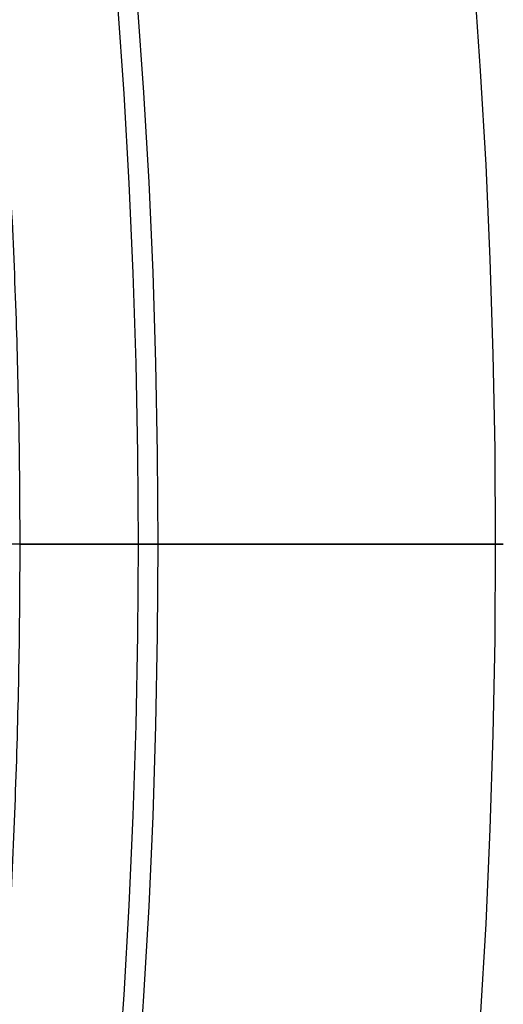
# Model space of a CAD drawing. Header units: millimetres. Extents: x -1050 to -330, y -360 to 360.
# Tile 88 of 165: x -353 to -330, y -22 to 26. Entities that reach past the tile are written whole.
import ezdxf

# ---------------------------------------------------------------- set-up
doc = ezdxf.new("R2010")
doc.units = ezdxf.units.MM
doc.layers.add('Flora Ø70', color=7, linetype='Continuous', true_color=0xc80000)

msp = doc.modelspace()

# ---------------------------------------------------------------- linework, layer by layer
at = {"layer": 'Flora Ø70'}
for centre, radius in [((-689.818, 0, 508.9), 359.618), ((-689.818, 0, 480.518), 343.168), ((-689.818, 0, 461.095), 342.205)]:
    msp.add_circle(centre, radius, dxfattribs=at)
msp.add_open_spline([(-354.298, 24.966, 455.397), (-354.253, 24.299, 455.396), (-354.21, 23.632, 455.396), (-354.167, 22.966, 455.396), (-354.162, 22.879, 455.396), (-354.156, 22.793, 455.396), (-354.151, 22.706, 455.396), (-354.028, 20.762, 455.396), (-353.914, 18.818, 455.396), (-353.815, 16.873, 455.396), (-353.714, 14.889, 455.396), (-353.631, 12.936, 455.396), (-353.565, 10.951, 455.396), (-353.505, 9.126, 455.396), (-353.46, 7.301, 455.396), (-353.4, 3.651, 455.396), (-353.385, 1.825, 455.396), (-353.385, 0, 455.396), (-353.384, -0.383, 455.396), (-353.385, -0.766, 455.396), (-353.386, -1.149, 455.396), (-353.399, -5.163, 455.396), (-353.484, -9.141, 455.396), (-353.641, -13.151, 455.396), (-353.798, -17.148, 455.396), (-354.024, -21.151, 455.396), (-354.323, -25.14, 455.396), (-354.622, -29.13, 455.396), (-354.995, -33.121, 455.396), (-355.436, -37.098, 455.396), (-355.878, -41.087, 455.396), (-356.387, -45.033, 455.396), (-356.972, -49.004, 455.396), (-357.266, -50.996, 455.396), (-357.579, -52.996, 455.396), (-358.238, -56.969, 455.396), (-358.587, -58.963, 455.396), (-358.953, -60.943, 455.396), (-359.314, -62.896, 455.396), (-359.687, -64.816, 455.396), (-360.083, -66.762, 455.396), (-360.469, -68.668, 455.396), (-360.871, -70.57, 455.396), (-361.282, -72.471, 455.396), (-361.301, -72.559, 455.396), (-361.32, -72.646, 455.396), (-361.339, -72.734, 455.396), (-361.481, -73.388, 455.396), (-361.623, -74.041, 455.396), (-361.767, -74.694, 455.397)], degree=3, knots=[16.332429, 16.332429, 16.332429, 16.332429, 18.337402, 18.337402, 18.337402, 18.597024, 18.597024, 18.597024, 24.440569, 24.440569, 24.440569, 30.367807, 30.367807, 30.367807, 35.844104, 35.844104, 41.320695, 41.320695, 41.320695, 42.470059, 42.470059, 42.470059, 54.475677, 54.475677, 54.475677, 66.485722, 66.485722, 66.485722, 78.496007, 78.496007, 78.496007, 90.502108, 90.502108, 90.502108, 96.554273, 96.554273, 102.60537, 102.60537, 102.60537, 108.533413, 108.533413, 108.533413, 114.366508, 114.366508, 114.366508, 114.636071, 114.636071, 114.636071, 116.642266, 116.642266, 116.642266, 116.642266], dxfattribs=at)
for points, weights, knots in [([(-346.65, 0, 480.518), (-326.504, 0, 487.8), (-330.2, 0, 508.9), (-333.896, 0, 530), (-355.318, 0, 530), (-362.347, 0, 530), (-369.376, 0, 530)], [1, 0.765685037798, 1, 0.765685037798, 1, 1, 1], [1887.570846, 1887.570846, 1887.570846, 1923.204069, 1923.204069, 1958.837292, 1958.837292, 1972.895786, 1972.895786, 1972.895786]), ([(-353.385, 0, 455.396), (-347.885, 0, 455.599), (-347.613, 0, 461.095), (-347.131, 0, 470.807), (-346.65, 0, 480.518)], [0.985767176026, 0.731717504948, 1, 1, 1], [1859.541056, 1859.541056, 1859.541056, 1868.42641, 1868.42641, 1887.570846, 1887.570846, 1887.570846])]:
    msp.add_rational_spline(points, weights, degree=2, knots=knots, dxfattribs=at)

doc.saveas('drawing.dxf')
